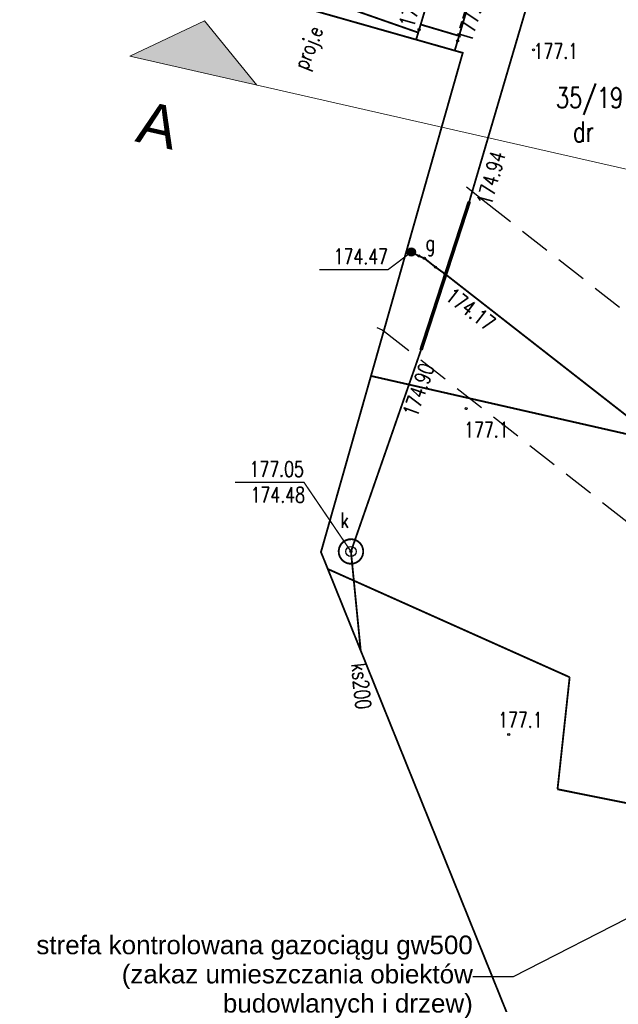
# Model space of a CAD drawing. Header units: metres. Extents: x 964 to 7125, y -212 to 9570.
# Tile 158 of 185: x 2618 to 2648, y 207 to 255. Entities that reach past the tile are written whole.
import ezdxf
from ezdxf.enums import TextEntityAlignment as Align

# ---------------------------------------------------------------- set-up
doc = ezdxf.new("R2010")
doc.units = ezdxf.units.M
for name, pattern in [('1', [1.5, 1, -0.5]), ('3820', [1.75, 1.25, -0.5]), ('CIĄGłA', [0]), ('DASH', [0.75, 0.5, -0.25])]:
    doc.linetypes.add(name, pattern=pattern)
for name, color, linetype, lineweight in [('AGP1_OPISY', 7, 'Continuous', 13), ('LINIE PRZEKROJOWE', 7, 'Continuous', 9), ('PODKŁAD MAPA', 7, 'Continuous', 9), ('STREFY GAZOCIĄG', 7, 'Continuous', 9)]:
    doc.layers.add(name, color=color, linetype=linetype, lineweight=lineweight)
for name, color, linetype in [('Dzialki', 7, 'Continuous'), ('GES_InneUrzadzeniaTowarzyszace', 7, 'Continuous'), ('GES_Rzedna', 7, 'Continuous'), ('Numery_dzialek', 7, 'Continuous'), ('Numery_uzytkow', 7, 'Continuous'), ('OT_Rzedna', 7, 'Continuous'), ('OTR_L_1', 7, 'Continuous'), ('P_SUEP_L_0', 7, 'Continuous'), ('skarpa', 7, 'Continuous'), ('SUG_E_T_2', 7, 'Continuous'), ('SUG_T_1', 7, 'Continuous'), ('SUGP_L_0', 7, 'Continuous'), ('SUGR_T_0', 7, 'Continuous'), ('SUK_L_5', 7, 'Continuous'), ('SUKP_E_T_0', 7, 'Continuous'), ('SUKP_L_0', 7, 'Continuous'), ('SUKR_T_0', 7, 'Continuous'), ('SUL_L_1', 7, 'Continuous'), ('zakres_poprawny', 7, 'Continuous')]:
    doc.layers.add(name, color=color, linetype=linetype)
doc.styles.add('ARIAL', font='arial.ttf')
doc.styles.add('GENERATED_STYLE_1', font='arialbd.ttf', dxfattribs={"width": 0.999153})
doc.styles.add('GENERATED_STYLE_2', font='arial.ttf')
doc.styles.add('STYL_ARIAL', font='simplex', dxfattribs={"width": 0.75, "oblique": 0.1})
doc.dimstyles.new('GENERATED_STYLE__61', dxfattribs={"dimtxt": 10, "dimasz": 9.5, "dimexe": 0.18, "dimexo": 0, "dimgap": 0.09, "dimtad": 0, "dimdec": 1, "dimzin": 0, "dimdsep": 46, "dimtxsty": 'GENERATED_STYLE_1', "dimblk": 'ARROWHEAD_1', "dimblk1": 'ARROWHEAD_1', "dimblk2": 'ARROWHEAD_1', "dimcen": 0.09, "dimclrd": 256, "dimclre": 256, "dimclrt": 256, "dimazin": 0, "dimtfac": 1, "dimtdec": 4, "dimtmove": 0, "dimatfit": 3, "dimfxl": 1, "dimtolj": 1, "dimtzin": 0, "dimarcsym": 0})

# ---------------------------------------------------------------- blocks, each defined once
blk = doc.blocks.new('OTRS')
at = {"color": 0}
blk.add_circle((0, 0), 0.05, dxfattribs=at)
blk = doc.blocks.new('SUGU')
at = {"color": 0}
for radius in [0.2, 0.18, 0.16, 0.14, 0.12, 0.1, 0.08, 0.06, 0.04, 0.02]:
    blk.add_circle((0, 0), radius, dxfattribs=at)
blk = doc.blocks.new('OTRN')
at = {"color": 0}
blk.add_circle((0, 0), 0.05, dxfattribs=at)
blk = doc.blocks.new('SURS')
at = {"color": 0}
blk.add_circle((0, 0), 0.05, dxfattribs=at)
blk = doc.blocks.new('SUPW')
at = {"color": 0}
blk.add_circle((0, 0), 0.25, dxfattribs=at)
blk = doc.blocks.new('MDCP 20240606')
at = {"layer": 'Dzialki', "color": 251, "true_color": 0x636466, "const_width": 0.09}
for points in [[(6591998.81, 5737950.95), (6591985.2878, 5737954.0234)], [(6591983.1831, 5737944.6142), (6591994.97, 5737939.34)], [(6591994.97, 5737939.34), (6591994.38, 5737933.88)], [(6591994.38, 5737933.88), (6592027.8, 5737927.17)]]:
    blk.add_lwpolyline(points, dxfattribs=at)
at = {"layer": 'GES_Rzedna', "color": 251, "true_color": 0x636466, "const_width": 0.065}
blk.add_lwpolyline([(6591984.312, 5737945.468), (6591982.0173, 5737948.8442), (6591978.6626, 5737948.8442)], dxfattribs=at)
at = {"layer": 'OTR_L_1', "color": 251, "linetype": '3820', "true_color": 0x636466, "const_width": 0.09}
for points in [[(6591987.4884, 5737970.4149), (6591993.2118, 5737989.4583)], [(6591993.2118, 5737989.4583), (6591987.4884, 5737970.4149)], [(6591989.3695, 5737969.8809), (6591992.7178, 5737981.1703)]]:
    blk.add_lwpolyline(points, dxfattribs=at)
at = {"layer": 'skarpa', "color": 251, "true_color": 0x636466, "const_width": 0.09}
for points in [[(6591983.8719, 5737972.0574), (6591987.5914, 5737970.7578)], [(6591989.5818, 5737970.5967), (6591987.7099, 5737971.1519)]]:
    blk.add_lwpolyline(points, dxfattribs=at)
at = {"layer": 'SUGP_L_0', "color": 251, "true_color": 0x636466, "const_width": 0.09}
for points in [[(6591987.254, 5737960.061), (6591987.0325, 5737960.1666)], [(6591987.616, 5737959.871), (6591987.254, 5737960.061)], [(6591987.89, 5737959.757), (6591987.616, 5737959.871)], [(6591988.43, 5737959.328), (6591987.89, 5737959.757)], [(6591988.894, 5737958.997), (6591988.43, 5737959.328)], [(6591999.922, 5737950.388), (6591988.894, 5737958.997)]]:
    blk.add_lwpolyline(points, dxfattribs=at)
at = {"layer": 'SUGR_T_0', "color": 251, "true_color": 0x636466, "const_width": 0.065}
blk.add_lwpolyline([(6591987.254, 5737960.061), (6591986.1198, 5737959.2033), (6591982.7651, 5737959.2033)], dxfattribs=at)
at = {"layer": 'SUK_L_5', "color": 251, "true_color": 0x636466, "const_width": 0.09}
blk.add_lwpolyline([(6591983.8594, 5737945.0741), (6591983.7729, 5737945.2046), (6591983.7231, 5737945.3531), (6591983.7134, 5737945.5095), (6591983.7446, 5737945.663), (6591983.8144, 5737945.8032), (6591983.9181, 5737945.9206), (6591984.0486, 5737946.0071), (6591984.1971, 5737946.0569), (6591984.3535, 5737946.0666), (6591984.507, 5737946.0354), (6591984.6472, 5737945.9656), (6591984.7646, 5737945.8619), (6591984.8511, 5737945.7314), (6591984.9009, 5737945.5829), (6591984.9106, 5737945.4265), (6591984.8794, 5737945.273), (6591984.8096, 5737945.1328), (6591984.7059, 5737945.0154), (6591984.5754, 5737944.9289), (6591984.4269, 5737944.8791), (6591984.2705, 5737944.8694), (6591984.117, 5737944.9006), (6591983.9768, 5737944.9704), (6591983.8594, 5737945.0741)], dxfattribs=at)
at = {"layer": 'SUKP_L_0', "color": 251, "true_color": 0x636466, "const_width": 0.09}
for points in [[(6591999.111, 5737993.212), (6591990.066, 5737962.477)], [(6591990.066, 5737962.477), (6591987.741, 5737955.333)], [(6591987.741, 5737955.333), (6591984.312, 5737945.468)], [(6591984.312, 5737945.468), (6591984.7868, 5737940.6392)]]:
    blk.add_lwpolyline(points, dxfattribs=at)
at = {"layer": 'SUL_L_1', "color": 251, "true_color": 0x636466, "const_width": 0.175}
blk.add_lwpolyline([(6591987.741, 5737955.333), (6591990.066, 5737962.477)], dxfattribs=at)
at = {"layer": 'zakres_poprawny', "color": 251, "linetype": '1', "true_color": 0x636466, "const_width": 0.09}
blk.add_lwpolyline([(6591998.3993, 5738028.4013), (6591996.46, 5738029.28), (6591966.31, 5738026.19), (6591956.75, 5738009.41), (6591972.57, 5737974.65), (6591989.76, 5737969.77), (6591982.85, 5737945.44), (6592001.21, 5737899.93), (6592024.23, 5737894.9), (6592058.8365, 5737922.2224)], dxfattribs=at)
at = {"layer": 'GES_InneUrzadzeniaTowarzyszace', "color": 251, "true_color": 0x636466}
blk.add_blockref('SUPW', (6591984.312, 5737945.468), dxfattribs=at)
at = {"layer": 'GES_Rzedna', "color": 251, "true_color": 0x636466}
blk.add_blockref('SURS', (6591984.312, 5737945.468), dxfattribs=at)
at = {"layer": 'OT_Rzedna', "color": 251, "true_color": 0x636466}
for name, p in [('OTRS', (6591987.63, 5737970.9)), ('OTRS', (6591989.51, 5737970.36)), ('OTRN', (6591993.21, 5737969.92)), ('OTRN', (6591989.93, 5737952.43)), ('OTRN', (6591992, 5737936.55))]:
    blk.add_blockref(name, p, dxfattribs=at)
at = {"layer": 'SUG_T_1', "color": 251, "true_color": 0x636466}
blk.add_blockref('SUGU', (6591987.254, 5737960.061), dxfattribs=at)
at = {"layer": 'SUGR_T_0', "color": 251, "true_color": 0x636466}
for p in [(6591987.616, 5737959.871), (6591987.89, 5737959.757), (6591988.43, 5737959.328), (6591988.894, 5737958.997)]:
    blk.add_blockref('OTRS', p, dxfattribs=at)
at = {"layer": 'SUKR_T_0', "color": 251, "true_color": 0x636466}
for p in [(6591990.066, 5737962.477), (6591987.741, 5737955.333), (6591984.312, 5737945.468)]:
    blk.add_blockref('OTRS', p, dxfattribs=at)
at = {"layer": 'GES_InneUrzadzeniaTowarzyszace', "color": 251, "true_color": 0x636466, "style": 'STYL_ARIAL', "width": 0.75}
blk.add_text('k', height=0.75, dxfattribs=at).set_placement((6591983.7978, 5737946.3883), align=Align.BOTTOM_LEFT)
at = {"layer": 'GES_Rzedna', "color": 251, "true_color": 0x636466, "style": 'STYL_ARIAL', "width": 0.75}
blk.add_text('177.05', height=0.75, dxfattribs=at).set_placement((6591982.0173, 5737948.8859), align=Align.BOTTOM_RIGHT)
at = {"layer": 'Numery_dzialek', "color": 251, "true_color": 0x636466, "style": 'STYL_ARIAL', "width": 0.75}
blk.add_text('35/19', height=1, dxfattribs=at).set_placement((6591995.9375, 5737967.5833), align=Align.MIDDLE_CENTER)
at = {"layer": 'Numery_uzytkow', "color": 251, "true_color": 0x636466, "style": 'STYL_ARIAL', "width": 0.75}
blk.add_text('dr', height=1, dxfattribs=at).set_placement((6591995.642, 5737965.9259), align=Align.MIDDLE_CENTER)
at = {"layer": 'OT_Rzedna', "color": 251, "true_color": 0x636466, "style": 'STYL_ARIAL', "width": 0.75}
blk.add_text('175.42', height=0.75, rotation=73.1219, dxfattribs=at).set_placement((6591987.5717, 5737970.8752), align=Align.BOTTOM_LEFT)
blk.add_text('177.06', height=0.75, rotation=73.2732, dxfattribs=at).set_placement((6591989.4592, 5737970.4442), align=Align.TOP_LEFT)
for p in [(6591993.21, 5737969.8575), (6591989.8265, 5737951.4014), (6591991.4844, 5737937.2609)]:
    blk.add_text('177.1', height=0.75, dxfattribs=at).set_placement(p, align=Align.MIDDLE_LEFT)
at = {"layer": 'P_SUEP_L_0', "color": 251, "true_color": 0x636466, "style": 'STYL_ARIAL', "width": 0.75}
blk.add_text('proj.e', height=0.75, rotation=68.3498, dxfattribs=at).set_placement((6591981.4838, 5737969.1642), align=Align.TOP_LEFT)
at = {"layer": 'SUG_E_T_2', "color": 251, "true_color": 0x636466, "style": 'STYL_ARIAL', "width": 0.75}
blk.add_text('g', height=0.75, dxfattribs=at).set_placement((6591987.9505, 5737959.9063), align=Align.BOTTOM_LEFT)
at = {"layer": 'SUGR_T_0', "color": 251, "true_color": 0x636466, "style": 'STYL_ARIAL', "width": 0.75}
blk.add_text('174.47', height=0.75, dxfattribs=at).set_placement((6591986.1198, 5737959.245), align=Align.BOTTOM_RIGHT)
blk.add_text('174.17', height=0.75, rotation=322.731, dxfattribs=at).set_placement((6591989.0895, 5737958.0725), align=Align.MIDDLE_LEFT)
at = {"layer": 'SUKP_E_T_0', "color": 251, "true_color": 0x636466, "style": 'STYL_ARIAL', "width": 0.75}
blk.add_text('ks200', height=0.75, rotation=275.6154, dxfattribs=at).set_placement((6591984.8181, 5737938.9067), align=Align.MIDDLE_CENTER)
at = {"layer": 'SUKR_T_0', "color": 251, "true_color": 0x636466, "style": 'STYL_ARIAL', "width": 0.75}
blk.add_text('174.94', height=0.75, rotation=74.59, dxfattribs=at).set_placement((6591990.7901, 5737962.38), align=Align.MIDDLE_LEFT)
blk.add_text('174.90', height=0.75, rotation=70.833, dxfattribs=at).set_placement((6591988.0412, 5737954.5935), align=Align.MIDDLE_RIGHT)
blk.add_text('174.48', height=0.75, dxfattribs=at).set_placement((6591982.0721, 5737948.6007), align=Align.TOP_RIGHT)
blk = doc.blocks.new('PRZEKRÓJ TERENU OPIS PZT')
at = {"true_color": 0x636466}
h = blk.add_hatch(color=251, dxfattribs=at)
h.dxf.hatch_style = 1
h.paths.add_polyline_path([(2754.39, 31.612), (2751.914, 34.79), (2751.897, 28.447)])
at = {"color": 251, "true_color": 0x636466}
for points in [[(2751.914, 34.79), (2751.621, -72.808)], [(2751.914, 34.79), (2754.39, 31.612)], [(2751.897, 28.447), (2754.39, 31.612)]]:
    blk.add_lwpolyline(points, dxfattribs=at)
at = {"layer": 'AGP1_OPISY', "color": 251, "linetype": 'Continuous', "lineweight": 40, "true_color": 0x636466, "insert": (2749.973, 33.667), "char_height": 2.052, "attachment_point": 1, "rotation": 269.8444, "style": 'ARIAL', "bg_fill": 3, "box_fill_scale": 1.5, "bg_fill_color": 256, "bg_fill_transparency": 0}
blk.add_mtext('A', dxfattribs=at)
blk = doc.blocks.new('ARROWHEAD_1')
at = {"linetype": 'Continuous'}
blk.add_line((0, 0), (-1, 0), dxfattribs=at)
blk.add_circle((0, 0), 0.25, dxfattribs=at)

msp = doc.modelspace()

# ---------------------------------------------------------------- block references
at = {"layer": 'PODKŁAD MAPA', "linetype": 'ByBlock'}
msp.add_blockref('MDCP 20240606', (-6589349.772, -5737716.265), dxfattribs=at)

# ---------------------------------------------------------------- next in the draw order: block references
at = {"layer": 'LINIE PRZEKROJOWE', "color": 18, "linetype": 'CIĄGłA', "lineweight": 5, "true_color": 0x000000, "rotation": 77.33843703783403}
msp.add_blockref('PRZEKRÓJ TERENU OPIS PZT', (2054.508, -2439.278), dxfattribs=at)

# ---------------------------------------------------------------- next in the draw order: block references
msp.add_blockref('PRZEKRÓJ TERENU OPIS PZT', (2054.508, -2439.278), dxfattribs=at)

# ---------------------------------------------------------------- next in the draw order: linework, layer by layer
at = {"layer": 'STREFY GAZOCIĄG', "color": 30, "linetype": 'DASH', "lineweight": 30, "ltscale": 3, "true_color": 0xf26722}
for points in [[(2640.169, 246.971), (2641.135, 246.204), (2654.401, 235.811), (2658.91, 232.266), (2663.784, 228.287), (2671.367, 221.99), (2672.995, 220.897), (2682.998, 212.92), (2683.802, 212.6), (2693.741, 209.531), (2695.199, 209.103), (2699.085, 207.94)], [(2635.803, 240.123), (2636.066, 240.013), (2636.18, 239.923), (2649.462, 229.517), (2653.907, 226.022), (2658.699, 222.111), (2666.57, 215.575), (2668.264, 214.437), (2678.939, 205.925), (2681.141, 205.05), (2691.434, 201.871), (2692.926, 201.433), (2696.791, 200.276)], [(2635.803, 240.123), (2636.066, 240.013), (2636.18, 239.923), (2649.462, 229.517), (2653.907, 226.022), (2658.699, 222.111), (2666.57, 215.575), (2668.264, 214.437), (2678.939, 205.925), (2681.141, 205.05), (2691.434, 201.871), (2692.926, 201.433), (2696.791, 200.276)]]:
    msp.add_lwpolyline(points, dxfattribs=at)

# ---------------------------------------------------------------- next in the draw order: texts
at = {"layer": 'STREFY GAZOCIĄG', "color": 18, "true_color": 0x000000, "insert": (2640.481, 208.469), "char_height": 0.9072, "width": 22.05394, "attachment_point": 6, "line_spacing_factor": 0.93983, "style": 'GENERATED_STYLE_2'}
msp.add_mtext('strefa kontrolowana gazociągu gw500 \\P(zakaz umieszczania obiektów budowlanych i drzew)', dxfattribs=at)

# ---------------------------------------------------------------- next in the draw order: leaders
at = {"layer": 'STREFY GAZOCIĄG', "color": 18, "lineweight": 15, "true_color": 0x000000, "annotation_type": 0, "has_hookline": 1, "hookline_direction": 1, "text_width": 21.177}
msp.add_leader([(2662.634, 218.843), (2642.45, 208.469), (2640.481, 208.469)], dimstyle='GENERATED_STYLE__61', override={"dimasz": 1}, dxfattribs=at)

doc.saveas('drawing.dxf')
